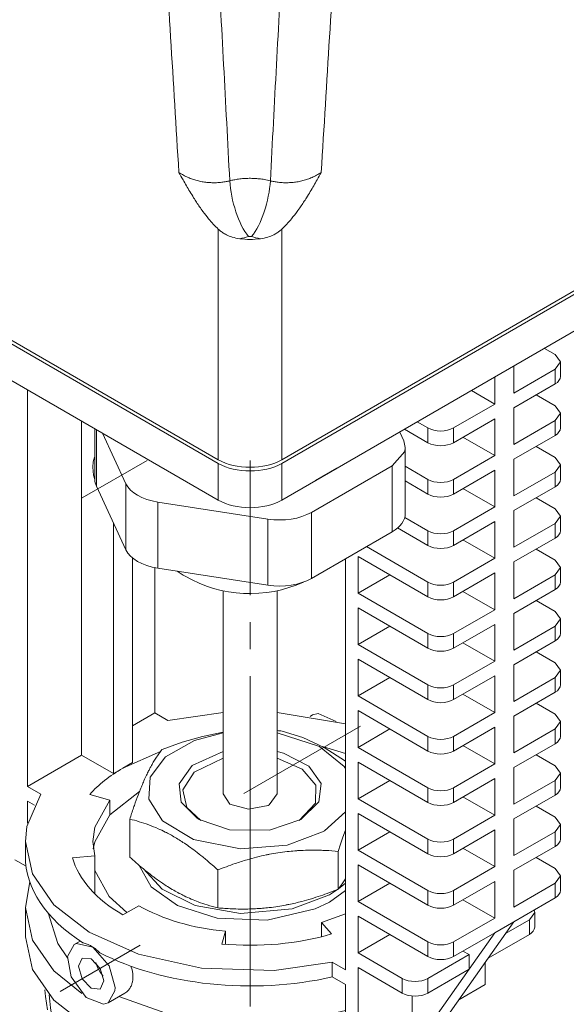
# Model space of a CAD drawing. Header units: millimetres. Extents: x 0 to 594, y 0 to 420.
# Tile 17 of 21: x 489 to 520, y 234 to 289. Entities that reach past the tile are written whole.
import ezdxf

# ---------------------------------------------------------------- set-up
doc = ezdxf.new("R2010")
doc.units = ezdxf.units.MM
doc.linetypes.add('K5LT_AXLED', pattern=[12, 7.5, -1.5, 1.5, -1.5])
doc.linetypes.add('K5LT_THIN', pattern=[0])
doc.layers.add('Системный слой (1)', color=7, linetype='Continuous', true_color=0x6c6c6c)

# ---------------------------------------------------------------- blocks, each defined once
blk = doc.blocks.new('U46')
at = {"layer": 'Системный слой (1)', "color": 7, "linetype": 'K5LT_THIN', "lineweight": 18, "true_color": 0xffffff}
for p, q in [((510.886, 265.323), (510.801, 265.697)), ((510.154, 264.303), (510.854, 265.094)), ((510.854, 265.094), (510.886, 265.323))]:
    blk.add_line(p, q, dxfattribs=at)
blk = doc.blocks.new('U47')
at = {"layer": 'Системный слой (1)', "color": 7, "linetype": 'K5LT_THIN', "lineweight": 18, "true_color": 0xffffff}
for p, q in [((495.686, 236.267), (495.627, 236.474)), ((495.722, 236.067), (495.686, 236.267)), ((495.734, 235.871), (495.722, 236.067))]:
    blk.add_line(p, q, dxfattribs=at)
blk = doc.blocks.new('U50')
at = {"layer": 'Системный слой (1)', "color": 7, "linetype": 'K5LT_THIN', "lineweight": 18, "true_color": 0xffffff}
for p, q in [((489.999, 241.165), (489.752, 239.736)), ((489.752, 239.736), (490.149, 237.93)), ((490.149, 237.93), (491.334, 236.221)), ((491.334, 236.221), (492.897, 234.949))]:
    blk.add_line(p, q, dxfattribs=at)
blk = doc.blocks.new('U54')
at = {"layer": 'Системный слой (1)', "color": 7, "linetype": 'K5LT_THIN', "lineweight": 18, "true_color": 0xffffff}
for p, q in [((494.96, 234.79), (497.831, 233.764)), ((505.298, 233.484), (507.555, 234.008)), ((497.831, 233.764), (501.4, 233.26)), ((501.4, 233.26), (505.298, 233.484))]:
    blk.add_line(p, q, dxfattribs=at)
blk = doc.blocks.new('U55')
at = {"layer": 'Системный слой (1)', "color": 7, "linetype": 'K5LT_THIN', "lineweight": 18, "true_color": 0xffffff}
for p, q in [((491.014, 239.434), (491.549, 237.734)), ((491.549, 237.734), (492.091, 236.948))]:
    blk.add_line(p, q, dxfattribs=at)
blk = doc.blocks.new('U56')
at = {"layer": 'Системный слой (1)', "color": 7, "linetype": 'K5LT_THIN', "lineweight": 18, "true_color": 0xffffff}
for p, q in [((519.515, 261.504), (519.222, 261.912)), ((519.222, 261.096), (519.515, 261.504))]:
    blk.add_line(p, q, dxfattribs=at)
blk = doc.blocks.new('U57')
at = {"layer": 'Системный слой (1)', "color": 7, "linetype": 'K5LT_THIN', "lineweight": 18, "true_color": 0xffffff}
for p, q in [((506.037, 250.53), (505.734, 250.444)), ((507.041, 250.077), (506.037, 250.53))]:
    blk.add_line(p, q, dxfattribs=at)
blk = doc.blocks.new('U59')
at = {"layer": 'Системный слой (1)', "color": 7, "linetype": 'K5LT_THIN', "lineweight": 18, "true_color": 0xffffff}
for p, q in [((515.333, 235.45), (513.871, 234.606)), ((511.974, 233.51), (508.262, 231.367))]:
    blk.add_line(p, q, dxfattribs=at)
blk = doc.blocks.new('U60')
at = {"layer": 'Системный слой (1)', "color": 7, "linetype": 'K5LT_THIN', "lineweight": 18, "true_color": 0xffffff}
for p, q in [((519.515, 270.077), (519.222, 270.486)), ((519.222, 269.669), (519.515, 270.077))]:
    blk.add_line(p, q, dxfattribs=at)
blk = doc.blocks.new('U61')
at = {"layer": 'Системный слой (1)', "color": 7, "linetype": 'K5LT_THIN', "lineweight": 18, "true_color": 0xffffff}
for p, q in [((519.515, 252.931), (519.222, 253.339)), ((519.222, 252.523), (519.515, 252.931))]:
    blk.add_line(p, q, dxfattribs=at)
blk = doc.blocks.new('U62')
at = {"layer": 'Системный слой (1)', "color": 7, "linetype": 'K5LT_THIN', "lineweight": 18, "true_color": 0xffffff}
for p, q in [((519.515, 258.646), (519.222, 259.055)), ((519.222, 258.238), (519.515, 258.646))]:
    blk.add_line(p, q, dxfattribs=at)
blk = doc.blocks.new('U64')
at = {"layer": 'Системный слой (1)', "color": 7, "linetype": 'K5LT_THIN', "lineweight": 18, "true_color": 0xffffff}
for p, q in [((493.524, 264.521), (493.496, 264.223)), ((493.561, 264.658), (493.524, 264.521)), ((493.585, 264.722), (493.561, 264.658)), ((493.598, 264.753), (493.585, 264.722)), ((493.606, 264.768), (493.598, 264.753)), ((493.609, 264.776), (493.606, 264.768)), ((493.611, 264.78), (493.609, 264.776)), ((493.613, 264.784), (493.611, 264.78)), ((493.614, 264.786), (493.613, 264.785)), ((493.613, 264.785), (493.613, 264.784)), ((493.615, 264.787), (493.614, 264.786)), ((493.616, 264.789), (493.615, 264.787)), ((493.617, 264.792), (493.616, 264.789)), ((493.496, 264.223), (493.551, 263.78)), ((493.551, 263.78), (493.617, 263.548))]:
    blk.add_line(p, q, dxfattribs=at)
blk = doc.blocks.new('U67')
at = {"layer": 'Системный слой (1)', "color": 7, "linetype": 'K5LT_THIN', "lineweight": 18, "true_color": 0xffffff}
for p, q in [((492.913, 236.928), (492.706, 236.47)), ((493.413, 236.878), (492.913, 236.928)), ((493.913, 236.351), (493.413, 236.878)), ((492.706, 236.47), (492.913, 235.773)), ((494.12, 235.654), (493.913, 236.351)), ((492.913, 235.773), (493.413, 235.245)), ((493.913, 235.196), (494.12, 235.654)), ((493.413, 235.245), (493.913, 235.196))]:
    blk.add_line(p, q, dxfattribs=at)
blk = doc.blocks.new('U68')
at = {"layer": 'Системный слой (1)', "color": 7, "linetype": 'K5LT_THIN', "lineweight": 18, "true_color": 0xffffff}
for p, q in [((519.515, 244.358), (519.222, 244.766)), ((519.222, 243.95), (519.515, 244.358))]:
    blk.add_line(p, q, dxfattribs=at)
blk = doc.blocks.new('U69')
at = {"layer": 'Системный слой (1)', "color": 7, "linetype": 'K5LT_THIN', "lineweight": 18, "true_color": 0xffffff}
for p, q in [((519.515, 264.362), (519.222, 264.77)), ((519.222, 263.954), (519.515, 264.362))]:
    blk.add_line(p, q, dxfattribs=at)
blk = doc.blocks.new('U70')
at = {"layer": 'Системный слой (1)', "color": 7, "linetype": 'K5LT_THIN', "lineweight": 18, "true_color": 0xffffff}
for p, q in [((519.515, 241.5), (519.222, 241.908)), ((519.222, 241.092), (519.515, 241.5))]:
    blk.add_line(p, q, dxfattribs=at)
blk = doc.blocks.new('U72')
at = {"layer": 'Системный слой (1)', "color": 7, "linetype": 'K5LT_THIN', "lineweight": 18, "true_color": 0xffffff}
for p, q in [((519.515, 250.073), (519.222, 250.482)), ((519.222, 249.665), (519.515, 250.073))]:
    blk.add_line(p, q, dxfattribs=at)
blk = doc.blocks.new('U73')
at = {"layer": 'Системный слой (1)', "color": 7, "linetype": 'K5LT_THIN', "lineweight": 18, "true_color": 0xffffff}
for p, q in [((519.515, 255.789), (519.222, 256.197)), ((519.222, 255.38), (519.515, 255.789))]:
    blk.add_line(p, q, dxfattribs=at)
blk = doc.blocks.new('U79')
at = {"layer": 'Системный слой (1)', "color": 7, "linetype": 'K5LT_THIN', "lineweight": 18, "true_color": 0xffffff}
for p, q in [((517.793, 239.059), (518.086, 239.467)), ((518.086, 239.467), (518.058, 239.603))]:
    blk.add_line(p, q, dxfattribs=at)
blk = doc.blocks.new('U80')
at = {"layer": 'Системный слой (1)', "color": 7, "linetype": 'K5LT_THIN', "lineweight": 18, "true_color": 0xffffff}
for p, q in [((500.752, 250.575), (497.686, 250.129)), ((503.87, 250.567), (503.752, 250.575)), ((507.555, 249.946), (503.87, 250.567))]:
    blk.add_line(p, q, dxfattribs=at)
blk = doc.blocks.new('U83')
at = {"layer": 'Системный слой (1)', "color": 7, "linetype": 'K5LT_THIN', "lineweight": 18, "true_color": 0xffffff}
for p, q in [((493.663, 236.681), (493.759, 236.403)), ((493.759, 236.403), (493.904, 236.14)), ((493.904, 236.14), (494.087, 235.918))]:
    blk.add_line(p, q, dxfattribs=at)
blk = doc.blocks.new('U84')
at = {"layer": 'Системный слой (1)', "color": 7, "linetype": 'K5LT_THIN', "lineweight": 18, "true_color": 0xffffff}
for p, q in [((519.515, 247.216), (519.222, 247.624)), ((519.222, 246.807), (519.515, 247.216))]:
    blk.add_line(p, q, dxfattribs=at)
blk = doc.blocks.new('U85')
at = {"layer": 'Системный слой (1)', "color": 7, "linetype": 'K5LT_THIN', "lineweight": 18, "true_color": 0xffffff}
for p, q in [((492.475, 237.686), (492.099, 237.023)), ((492.587, 237.737), (492.475, 237.686)), ((493.496, 237.542), (492.587, 237.737)), ((494.407, 236.501), (493.496, 237.542)), ((492.099, 237.023), (492.296, 235.882)), ((494.739, 235.297), (494.407, 236.501)), ((492.296, 235.882), (493.128, 234.731)), ((494.35, 234.438), (494.727, 235.101)), ((494.727, 235.101), (494.739, 235.297)), ((493.128, 234.731), (494.106, 234.357)), ((494.106, 234.357), (494.35, 234.438))]:
    blk.add_line(p, q, dxfattribs=at)
blk = doc.blocks.new('U88')
at = {"layer": 'Системный слой (1)', "color": 7, "linetype": 'K5LT_THIN', "lineweight": 18, "true_color": 0xffffff}
for p, q in [((490.615, 246.046), (489.834, 244.238)), ((489.834, 244.238), (489.752, 243.41)), ((489.752, 243.41), (490.149, 241.604)), ((490.149, 241.604), (491.334, 239.896)), ((491.334, 239.896), (493.302, 238.372)), ((493.302, 238.372), (496.052, 237.144)), ((496.052, 237.144), (499.552, 236.364)), ((503.598, 236.236), (506.817, 236.692)), ((499.552, 236.364), (503.598, 236.236))]:
    blk.add_line(p, q, dxfattribs=at)
blk = doc.blocks.new('U90')
at = {"layer": 'Системный слой (1)', "color": 7, "linetype": 'K5LT_THIN', "lineweight": 18, "true_color": 0xffffff}
for p, q in [((519.515, 267.22), (519.222, 267.628)), ((519.222, 266.811), (519.515, 267.22))]:
    blk.add_line(p, q, dxfattribs=at)
blk = doc.blocks.new('U100')
at = {"layer": 'Системный слой (1)', "color": 7, "linetype": 'K5LT_THIN', "lineweight": 18, "true_color": 0xffffff}
for p, q in [((496.059, 242.104), (496.752, 240.88)), ((496.752, 240.88), (498.211, 239.841)), ((506.671, 240.042), (507.555, 240.685)), ((498.211, 239.841), (500.413, 239.145)), ((505.88, 239.656), (506.671, 240.042)), ((503.21, 239.028), (505.88, 239.656)), ((500.413, 239.145), (503.21, 239.028))]:
    blk.add_line(p, q, dxfattribs=at)
blk = doc.blocks.new('U101')
at = {"layer": 'Системный слой (1)', "color": 7, "linetype": 'K5LT_THIN', "lineweight": 18, "true_color": 0xffffff}
for p, q in [((507.151, 240.753), (507.284, 240.926)), ((507.284, 240.926), (507.419, 241.116)), ((507.419, 241.116), (507.555, 241.325))]:
    blk.add_line(p, q, dxfattribs=at)
blk = doc.blocks.new('U106')
at = {"layer": 'Системный слой (1)', "color": 7, "linetype": 'K5LT_THIN', "lineweight": 18, "true_color": 0xffffff}
for p, q in [((500.752, 248.048), (499.14, 247.273)), ((505.152, 247.437), (503.752, 248.048)), ((499.14, 247.273), (498.521, 246.286)), ((505.91, 246.539), (505.152, 247.437)), ((505.889, 245.538), (505.91, 246.539)), ((498.521, 246.286), (498.742, 245.301)), ((498.742, 245.301), (499.514, 244.584)), ((504.989, 244.584), (505.889, 245.538))]:
    blk.add_line(p, q, dxfattribs=at)
blk = doc.blocks.new('U111')
at = {"layer": 'Системный слой (1)', "color": 7, "linetype": 'K5LT_THIN', "lineweight": 18, "true_color": 0xffffff}
for p, q in [((500.752, 246.064), (501.134, 245.486)), ((503.312, 245.452), (503.752, 246.064)), ((501.134, 245.486), (502.169, 245.199)), ((502.169, 245.199), (503.252, 245.419)), ((503.252, 245.419), (503.312, 245.452))]:
    blk.add_line(p, q, dxfattribs=at)
blk = doc.blocks.new('U113')
at = {"layer": 'Системный слой (1)', "color": 7, "linetype": 'K5LT_THIN', "lineweight": 18, "true_color": 0xffffff}
for p, q in [((504.045, 249.553), (505.197, 249.196)), ((505.197, 249.196), (506.375, 248.644)), ((506.375, 248.644), (507.555, 247.877))]:
    blk.add_line(p, q, dxfattribs=at)
blk = doc.blocks.new('U114')
at = {"layer": 'Системный слой (1)', "color": 7, "linetype": 'K5LT_THIN', "lineweight": 18, "true_color": 0xffffff}
for p, q in [((500.752, 248.409), (499.027, 247.635)), ((504.108, 248.314), (503.752, 248.409)), ((505.525, 247.595), (504.108, 248.314)), ((499.027, 247.635), (498.3, 246.625)), ((506.199, 246.643), (505.525, 247.595)), ((498.3, 246.625), (498.423, 245.599)), ((506.084, 245.607), (506.199, 246.643)), ((498.423, 245.599), (499.318, 244.698)), ((505.08, 244.635), (506.084, 245.607)), ((499.318, 244.698), (499.423, 244.635)), ((499.423, 244.635), (501.106, 244.056)), ((503.342, 244.046), (505.08, 244.635)), ((501.106, 244.056), (503.342, 244.046))]:
    blk.add_line(p, q, dxfattribs=at)
blk = doc.blocks.new('U117')
at = {"layer": 'Системный слой (1)', "color": 7, "linetype": 'K5LT_THIN', "lineweight": 18, "true_color": 0xffffff}
for p, q in [((496.299, 241.903), (497.365, 240.752)), ((507.167, 240.774), (507.555, 241.093)), ((497.365, 240.752), (499.19, 239.856)), ((504.594, 239.657), (506.671, 240.451)), ((506.671, 240.451), (507.124, 240.742)), ((499.19, 239.856), (501.721, 239.407)), ((501.721, 239.407), (504.594, 239.657))]:
    blk.add_line(p, q, dxfattribs=at)
blk = doc.blocks.new('U118')
at = {"layer": 'Системный слой (1)', "color": 7, "linetype": 'K5LT_THIN', "lineweight": 18, "true_color": 0xffffff}
for p, q in [((498.468, 248.926), (499.604, 249.253)), ((499.604, 249.253), (500.752, 249.481)), ((497.353, 248.518), (498.468, 248.926))]:
    blk.add_line(p, q, dxfattribs=at)
blk.add_arc((502.455, 231.769), 17.855, 84.8902, 85.8341, dxfattribs=at)
blk = doc.blocks.new('U119')
at = {"layer": 'Системный слой (1)', "color": 7, "linetype": 'K5LT_THIN', "lineweight": 18, "true_color": 0xffffff}
for p, q in [((499.16, 249.033), (500.752, 249.443)), ((503.752, 249.443), (506.11, 248.69)), ((497.546, 248.126), (499.16, 249.033)), ((506.11, 248.69), (507.483, 247.574)), ((496.692, 246.993), (497.546, 248.126)), ((507.483, 247.574), (507.555, 247.474)), ((496.619, 245.763), (496.692, 246.993)), ((497.386, 244.554), (496.619, 245.763)), ((507.555, 245.062), (506.388, 244.004)), ((499.103, 243.525), (497.386, 244.554)), ((506.282, 243.941), (504.317, 243.201)), ((506.388, 244.004), (506.282, 243.941)), ((501.715, 242.992), (499.103, 243.525)), ((504.317, 243.201), (501.715, 242.992))]:
    blk.add_line(p, q, dxfattribs=at)
blk = doc.blocks.new('U121')
at = {"layer": 'Системный слой (1)', "color": 7, "linetype": 'K5LT_THIN', "lineweight": 18, "true_color": 0xffffff}
for p, q in [((507.419, 243.654), (507.284, 243.263)), ((507.555, 244.031), (507.419, 243.654)), ((507.284, 243.263), (507.151, 242.861))]:
    blk.add_line(p, q, dxfattribs=at)
blk = doc.blocks.new('U136')
at = {"layer": 'Системный слой (1)', "color": 7, "linetype": 'K5LT_THIN', "lineweight": 18, "true_color": 0xffffff}
for p, q in [((489.752, 238.103), (490.149, 236.297)), ((490.149, 236.297), (491.334, 234.588)), ((491.334, 234.588), (493.302, 233.065)), ((493.302, 233.065), (496.052, 231.836)), ((496.052, 231.836), (499.552, 231.057)), ((507.564, 231.571), (507.797, 231.635)), ((503.598, 230.928), (507.564, 231.571)), ((499.552, 231.057), (503.598, 230.928))]:
    blk.add_line(p, q, dxfattribs=at)
blk = doc.blocks.new('U142')
at = {"layer": 'Системный слой (1)', "color": 7, "linetype": 'K5LT_THIN', "lineweight": 18, "true_color": 0xffffff}
for p, q in [((494.455, 245.704), (493.61, 244.203)), ((493.61, 244.203), (493.502, 243.41)), ((493.502, 243.41), (493.609, 242.62))]:
    blk.add_line(p, q, dxfattribs=at)
blk = doc.blocks.new('U151')
at = {"layer": 'Системный слой (1)', "color": 7, "linetype": 'K5LT_THIN', "lineweight": 18, "true_color": 0xffffff}
for p, q in [((494.455, 244.887), (493.61, 243.386)), ((493.61, 243.386), (493.53, 243.002))]:
    blk.add_line(p, q, dxfattribs=at)
blk = doc.blocks.new('U191')
at = {"layer": 'Системный слой (1)', "color": 7, "linetype": 'K5LT_THIN', "lineweight": 18, "true_color": 0xffffff}
for p, q in [((493.609, 241.804), (494.414, 240.348)), ((494.414, 240.348), (495.398, 239.453))]:
    blk.add_line(p, q, dxfattribs=at)
blk = doc.blocks.new('U196')
at = {"layer": 'Системный слой (1)', "color": 7, "linetype": 'K5LT_THIN', "lineweight": 18, "true_color": 0xffffff}
for p, q in [((491.067, 234.881), (491.105, 234.523)), ((491.105, 234.523), (491.152, 234.165)), ((491.152, 234.165), (491.207, 233.807))]:
    blk.add_line(p, q, dxfattribs=at)
blk = doc.blocks.new('U198')
at = {"layer": 'Системный слой (1)', "color": 7, "linetype": 'K5LT_THIN', "lineweight": 18, "true_color": 0xffffff}
for p, q in [((490.842, 235.155), (490.878, 234.789)), ((490.878, 234.789), (490.923, 234.421)), ((490.923, 234.421), (490.978, 234.053))]:
    blk.add_line(p, q, dxfattribs=at)

msp = doc.modelspace()

# ---------------------------------------------------------------- linework, layer by layer
at = {"layer": 'Системный слой (1)', "color": 7, "linetype": 'K5LT_THIN', "lineweight": 18, "true_color": 0xffffff}
for p, q in [((500.4849, 264.6387), (459.8241, 288.1142)), ((500.4849, 264.4346), (459.8241, 287.9101)), ((500.4849, 262.3934), (459.8241, 285.8689)), ((500.4849, 264.6387), (500.4849, 277.4609)), ((504.0183, 264.6387), (504.0183, 277.4609)), ((520.4697, 274.137), (504.0183, 264.6387)), ((520.4697, 273.9328), (504.0183, 264.4346)), ((520.4697, 271.8916), (504.0183, 262.3934)), ((519.2222, 270.4857), (518.6284, 270.8285)), ((519.5151, 269.2609), (519.5151, 270.0774)), ((516.9241, 268.3424), (516.9241, 269.8445)), ((519.2222, 269.6692), (516.9241, 268.3424)), ((519.2222, 268.8527), (519.2222, 269.6692)), ((515.8634, 267.73), (515.8634, 269.2321)), ((519.2222, 268.8527), (516.9241, 267.5259)), ((489.8772, 268.5177), (489.8772, 246.4723)), ((515.8634, 267.73), (514.5625, 268.4811)), ((519.2222, 267.6279), (518.1615, 268.2403)), ((515.8634, 267.73), (513.5653, 266.4032)), ((516.9241, 265.4846), (516.9241, 267.5259)), ((519.5151, 266.4032), (519.5151, 267.2197)), ((492.8824, 248.2074), (492.8824, 266.7827)), ((512.1511, 266.4032), (511.5573, 266.746)), ((515.8634, 266.9135), (513.5653, 265.5867)), ((515.8634, 264.8723), (515.8634, 266.9135)), ((519.2222, 266.8114), (516.9241, 265.4846)), ((519.2222, 265.9949), (519.2222, 266.8114)), ((493.6171, 266.3585), (493.6171, 263.5471)), ((493.7023, 266.3093), (493.7023, 263.1735)), ((494.0437, 266.1122), (495.3461, 263.306)), ((510.8009, 265.6969), (510.5767, 266.1799)), ((510.8502, 266.3378), (512.1511, 265.5867)), ((512.1511, 265.5867), (512.1511, 266.4032)), ((513.5653, 265.5867), (513.5653, 266.4032)), ((515.8634, 264.8723), (514.0956, 265.8929)), ((519.2222, 265.9949), (516.9241, 264.6681)), ((510.8861, 265.3233), (510.8861, 261.6491)), ((519.2222, 264.7702), (518.1615, 265.3826)), ((493.6171, 263.6903), (493.6171, 264.5359)), ((515.8634, 264.8723), (513.5653, 263.5455)), ((516.9241, 262.6269), (516.9241, 264.6681)), ((500.4849, 264.4346), (500.4849, 262.3934)), ((504.0183, 264.4346), (504.0183, 262.3934)), ((505.6631, 261.71), (510.1538, 264.3027)), ((507.0883, 264.1659), (505.9001, 263.4798)), ((510.1538, 264.3027), (510.1538, 260.6285)), ((512.1511, 263.5455), (510.8861, 264.2758)), ((515.8634, 264.0558), (513.5653, 262.729)), ((515.8634, 262.0145), (515.8634, 264.0558)), ((519.2222, 263.9537), (516.9241, 262.6269)), ((519.2222, 263.1372), (519.2222, 263.9537)), ((519.5151, 263.5455), (519.5151, 264.3619)), ((510.8861, 263.4593), (512.1511, 262.729)), ((512.1511, 262.729), (512.1511, 263.5455)), ((513.5653, 262.729), (513.5653, 263.5455)), ((495.3461, 259.6318), (493.7023, 263.1735)), ((495.3461, 263.306), (495.3461, 259.6318)), ((515.8634, 262.0145), (514.0956, 263.0351)), ((519.2222, 263.1372), (516.9241, 261.8104)), ((497.1138, 262.2854), (503.2483, 261.3364)), ((497.1138, 262.2854), (497.1138, 258.6112)), ((519.2222, 261.9125), (518.1615, 262.5248)), ((515.8634, 262.0145), (513.5653, 260.6877)), ((516.9241, 259.7692), (516.9241, 261.8104)), ((503.2483, 261.3364), (503.2483, 257.6622)), ((505.6631, 261.71), (505.6631, 258.0358)), ((512.1511, 260.6877), (510.8582, 261.4342)), ((515.8634, 261.198), (513.5653, 259.8712)), ((515.8634, 259.1568), (515.8634, 261.198)), ((519.5151, 260.6877), (519.5151, 261.5042)), ((494.6502, 261.1312), (494.6502, 247.1867)), ((510.1538, 260.6285), (505.6631, 258.0358)), ((510.4631, 260.8458), (512.1511, 259.8712)), ((512.1511, 259.8712), (512.1511, 260.6877)), ((513.5653, 259.8712), (513.5653, 260.6877)), ((519.2222, 261.096), (516.9241, 259.7692)), ((519.2222, 260.2795), (519.2222, 261.096)), ((515.8634, 259.1568), (514.0956, 260.1774)), ((519.2222, 260.2795), (516.9241, 258.9527)), ((512.1511, 257.83), (508.7289, 259.8058)), ((519.2222, 259.0547), (518.1615, 259.6671)), ((495.7109, 259.1793), (495.7109, 247.7991)), ((507.5549, 259.128), (507.5549, 236.2661)), ((508.262, 259.2588), (512.1511, 257.0135)), ((508.262, 257.2176), (508.262, 259.2588)), ((515.8634, 259.1568), (513.5653, 257.83)), ((496.9483, 258.6404), (496.9483, 250.5548)), ((503.2483, 257.6622), (497.1138, 258.6112)), ((516.9241, 256.9114), (516.9241, 258.9527)), ((519.5151, 257.83), (519.5151, 258.6465)), ((510.0298, 258.2382), (508.262, 257.2176)), ((515.8634, 258.3403), (513.5653, 257.0135)), ((515.8634, 256.299), (515.8634, 258.3403)), ((519.2222, 258.2382), (516.9241, 256.9114)), ((519.2222, 257.4217), (519.2222, 258.2382)), ((500.7516, 246.0641), (500.7516, 257.3504)), ((503.7516, 246.0641), (503.7516, 257.3504)), ((512.1511, 257.0135), (512.1511, 257.83)), ((513.5653, 257.0135), (513.5653, 257.83)), ((519.2222, 257.4217), (516.9241, 256.0949)), ((512.1511, 254.9722), (508.262, 257.2176)), ((515.8634, 256.299), (514.0956, 257.3197)), ((519.2222, 256.197), (518.1615, 256.8094)), ((508.262, 256.4011), (512.1511, 254.1557)), ((508.262, 254.3599), (508.262, 256.4011)), ((515.8634, 256.299), (513.5653, 254.9722)), ((516.9241, 254.0537), (516.9241, 256.0949)), ((519.5151, 254.9722), (519.5151, 255.7887)), ((510.0298, 255.3805), (508.262, 254.3599)), ((515.8634, 255.4825), (513.5653, 254.1557)), ((515.8634, 253.4413), (515.8634, 255.4825)), ((519.2222, 255.3805), (516.9241, 254.0537)), ((519.2222, 254.564), (519.2222, 255.3805)), ((512.1511, 254.1557), (512.1511, 254.9722)), ((513.5653, 254.1557), (513.5653, 254.9722)), ((512.1511, 252.1145), (508.262, 254.3599)), ((515.8634, 253.4413), (514.0956, 254.4619)), ((519.2222, 254.564), (516.9241, 253.2372)), ((508.262, 251.5021), (508.262, 253.5434)), ((508.262, 253.5434), (512.1511, 251.298)), ((519.2222, 253.3392), (518.1615, 253.9516)), ((515.8634, 253.4413), (513.5653, 252.1145)), ((516.9241, 251.1959), (516.9241, 253.2372)), ((510.0298, 252.5227), (508.262, 251.5021)), ((515.8634, 252.6248), (513.5653, 251.298)), ((515.8634, 250.5836), (515.8634, 252.6248)), ((519.2222, 252.5227), (516.9241, 251.1959)), ((519.2222, 251.7063), (519.2222, 252.5227)), ((519.5151, 252.1145), (519.5151, 252.931)), ((512.1511, 251.298), (512.1511, 252.1145)), ((513.5653, 251.298), (513.5653, 252.1145)), ((512.1511, 249.2568), (508.262, 251.5021)), ((515.8634, 250.5836), (514.0956, 251.6042)), ((519.2222, 251.7063), (516.9241, 250.3794)), ((519.2222, 250.4815), (518.1615, 251.0939)), ((495.7109, 249.8404), (496.9483, 250.5548)), ((496.9483, 250.5548), (497.6862, 250.1288)), ((505.7335, 250.4435), (505.5961, 250.3642)), ((508.262, 250.6856), (512.1511, 248.4403)), ((508.262, 248.6444), (508.262, 250.6856)), ((515.8634, 250.5836), (513.5653, 249.2568)), ((516.9241, 248.3382), (516.9241, 250.3794)), ((515.8634, 249.7671), (513.5653, 248.4403)), ((515.8634, 247.7258), (515.8634, 249.7671)), ((519.5151, 249.2568), (519.5151, 250.0733)), ((510.0298, 249.665), (508.262, 248.6444)), ((512.1511, 248.4403), (512.1511, 249.2568)), ((513.5653, 248.4403), (513.5653, 249.2568)), ((519.2222, 249.665), (516.9241, 248.3382)), ((519.2222, 248.8485), (519.2222, 249.665)), ((507.5549, 248.3052), (506.2854, 248.6934)), ((512.1511, 246.399), (508.262, 248.6444)), ((515.8634, 247.7258), (514.0956, 248.7465)), ((519.2222, 248.8485), (516.9241, 247.5217)), ((489.8772, 246.4723), (492.8824, 248.2074)), ((494.6502, 247.1867), (492.8824, 248.2074)), ((497.2745, 248.418), (495.1805, 247.4929)), ((519.2222, 247.6238), (518.1615, 248.2361)), ((495.1805, 247.4929), (494.6502, 247.1867)), ((495.7109, 247.7991), (495.1805, 247.4929)), ((508.262, 247.8279), (512.1511, 245.5825)), ((508.262, 245.7867), (508.262, 247.8279)), ((515.8634, 247.7258), (513.5653, 246.399)), ((516.9241, 245.4805), (516.9241, 247.5217)), ((519.5151, 246.399), (519.5151, 247.2155)), ((489.8772, 246.4723), (490.6151, 246.0463)), ((510.0298, 246.8073), (508.262, 245.7867)), ((512.1511, 245.5825), (512.1511, 246.399)), ((515.8634, 246.9093), (513.5653, 245.5825)), ((513.5653, 245.5825), (513.5653, 246.399)), ((515.8634, 244.8681), (515.8634, 246.9093)), ((519.2222, 246.8073), (516.9241, 245.4805)), ((519.2222, 245.9908), (519.2222, 246.8073)), ((493.3415, 246.0316), (494.4553, 245.7039)), ((496.1019, 246.1876), (494.4553, 244.8874)), ((515.8634, 244.8681), (514.0956, 245.8887)), ((519.2222, 245.9908), (516.9241, 244.664)), ((490.2549, 245.4377), (489.8772, 245.6558)), ((489.8772, 245.6558), (489.8772, 244.4311)), ((494.4553, 244.8874), (494.4553, 245.7039)), ((512.1511, 243.5413), (508.262, 245.7867)), ((519.2222, 244.766), (518.1615, 245.3784)), ((508.262, 242.9289), (508.262, 244.9702)), ((508.262, 244.9702), (512.1511, 242.7248)), ((515.8634, 244.8681), (513.5653, 243.5413)), ((495.5595, 242.5459), (495.5595, 244.6539)), ((516.9241, 242.6227), (516.9241, 244.664)), ((519.5151, 243.5413), (519.5151, 244.3578)), ((510.0298, 243.9495), (508.262, 242.9289)), ((515.8634, 244.0516), (513.5653, 242.7248)), ((515.8634, 242.0104), (515.8634, 244.0516)), ((519.2222, 243.9495), (516.9241, 242.6227)), ((519.2222, 243.133), (519.2222, 243.9495)), ((489.7516, 242.5939), (489.7516, 243.4104)), ((512.1511, 242.7248), (512.1511, 243.5413)), ((513.5653, 242.7248), (513.5653, 243.5413)), ((519.2222, 243.133), (516.9241, 241.8062)), ((493.6093, 242.6202), (492.3747, 242.5073)), ((493.6093, 241.8037), (493.6093, 242.6202)), ((507.1506, 240.7527), (507.1506, 242.8608)), ((512.1511, 240.6835), (508.262, 242.9289)), ((515.8634, 242.0104), (514.0956, 243.031)), ((489.7895, 242.0322), (489.1701, 242.3898)), ((508.262, 240.0712), (508.262, 242.1124)), ((508.262, 242.1124), (512.1511, 239.8671)), ((515.8634, 242.0104), (513.5653, 240.6835)), ((519.2222, 241.9083), (518.1615, 242.5207)), ((493.6093, 241.8037), (493.6093, 240.5058)), ((500.4585, 239.7175), (500.4585, 241.8255)), ((516.9241, 239.765), (516.9241, 241.8062)), ((519.5151, 240.6835), (519.5151, 241.5)), ((510.0298, 241.0918), (508.262, 240.0712)), ((515.8634, 241.1939), (513.5653, 239.8671)), ((515.8634, 239.1526), (515.8634, 241.1939)), ((519.2222, 241.0918), (516.9241, 239.765)), ((519.2222, 240.2753), (519.2222, 241.0918)), ((512.1511, 239.8671), (512.1511, 240.6835)), ((513.5653, 239.8671), (513.5653, 240.6835)), ((495.1805, 239.328), (496.0644, 239.8383)), ((512.1511, 237.8258), (508.262, 240.0712)), ((515.8634, 239.1526), (514.0956, 240.1732)), ((519.2222, 240.2753), (516.9241, 238.9485)), ((489.7516, 238.1032), (489.7516, 239.7362)), ((506.224, 238.9092), (507.5549, 239.3923)), ((518.0862, 238.6508), (518.0862, 239.4673)), ((506.7915, 238.2662), (506.224, 238.9092)), ((506.224, 238.112), (506.224, 238.9092)), ((508.262, 237.2134), (508.262, 239.2547)), ((508.262, 239.2547), (512.1511, 237.0093)), ((515.8634, 239.1526), (513.5653, 237.8258)), ((516.9241, 238.9485), (515.4952, 236.9157)), ((516.9241, 238.9485), (515.8634, 238.3361)), ((517.7933, 239.059), (516.4611, 238.2899)), ((517.7933, 238.2425), (517.7933, 239.059)), ((500.8828, 238.4208), (500.6873, 237.708)), ((500.8828, 237.6913), (500.8828, 238.4208)), ((510.0298, 238.2341), (508.262, 237.2134)), ((515.8634, 238.3361), (513.5653, 237.0093)), ((514.4345, 236.3033), (515.8634, 238.3361)), ((517.7933, 238.2425), (515.4952, 236.9157)), ((492.7982, 237.8722), (492.4753, 237.6858)), ((512.1511, 237.0093), (512.1511, 237.8258)), ((513.5653, 237.0093), (513.5653, 237.8258)), ((510.7222, 235.793), (508.262, 237.2134)), ((514.4345, 237.1198), (512.1364, 235.793)), ((514.4345, 237.1198), (514.0956, 237.3155)), ((514.4345, 236.3033), (514.4345, 237.1198)), ((507.5549, 236.2661), (506.817, 236.6921)), ((506.817, 235.8756), (506.817, 236.6921)), ((515.4952, 236.9157), (513.3885, 233.9187)), ((515.3331, 235.4496), (515.3331, 236.6851)), ((508.262, 236.3969), (510.7222, 234.9765)), ((508.262, 231.3671), (508.262, 236.3969)), ((514.4345, 236.3033), (512.1364, 234.9765)), ((512.3279, 233.3063), (514.4345, 236.3033)), ((506.817, 235.8756), (507.5549, 235.4496)), ((507.5549, 235.4496), (507.5549, 232.5919)), ((510.7222, 234.9765), (510.7222, 235.793)), ((512.1364, 234.9765), (512.1364, 235.793)), ((495.2896, 234.9805), (494.3503, 234.4382)), ((511.2672, 233.9187), (511.2672, 234.8151))]:
    msp.add_line(p, q, dxfattribs=at)
at = {"layer": 'Системный слой (1)', "color": 30, "linetype": 'K5LT_AXLED', "lineweight": 18, "true_color": 0xff8000}
for p, q in [((492.9182, 262.5167), (496.5237, 264.5983)), ((502.2516, 264.5981), (502.2516, 243.6892)), ((508.4031, 249.8197), (501.6023, 245.8933)), ((502.2516, 245.5812), (502.2516, 240.5939)), ((502.2516, 241.7362), (502.2516, 189.5629)), ((496.14, 237.6365), (491.6807, 235.062))]:
    msp.add_line(p, q, dxfattribs=at)
at = {"layer": 'Системный слой (1)', "color": 7, "linetype": 'K5LT_THIN', "lineweight": 18, "true_color": 0xffffff}
for start, end in [(235.7277, 240.00163), (240.00163, 294.33118)]:
    msp.add_arc((502.2516, 264.4022), 7.2095, start, end, dxfattribs=at)
for centre, major_axis, ratio, start_param, end_param in [((502.1632, 279.0841), (0.6448, -2.4154), 0.3426568, 4.1660811, 5.6213635), ((502.34, 279.0841), (-0.6448, -2.4154), 0.3426568, 0.6618218, 2.1171042), ((502.2516, 278.3364), (-2.5, 0), 0.5780539, 1.3379714, 1.8036212), ((518.5151, 269.2609), (1, 0), 0.5773503, 5.4977871, 6.2831853), ((512.8582, 266.8114), (-1, 0), 0.5773503, 0.7853982, 2.3561945), ((518.5151, 266.4032), (1, 0), 0.5773503, 5.4977871, 6.2831853), ((512.8582, 265.9949), (1, 0), 0.5773503, 3.9269908, 5.4977871), ((502.2516, 265.6612), (-2.5, 0), 0.5780539, 0.7860072, 2.3555855), ((502.2516, 265.4571), (-2.5, 0), 0.5780539, 0.7860072, 2.3555855), ((496.1171, 263.5471), (-2.5, 0), 0.5773503, 0, 0.2617994), ((512.8582, 263.9537), (-1, 0), 0.5773503, 0.7853982, 2.3561945), ((518.5151, 263.5455), (1, 0), 0.5773503, 5.4977871, 6.2831853), ((497.7609, 263.6796), (-2.5, 0), 0.5773503, 0.2617994, 1.3089969), ((502.2516, 263.4159), (-2.5, 0), 0.5780539, 0.7860072, 2.3555855), ((512.8582, 263.1372), (1, 0), 0.5773503, 3.9269908, 5.4977871), ((503.8953, 262.7306), (2.5, 0), 0.5773503, 4.4505896, 5.4977871), ((508.3861, 261.6491), (2.5, 0), 0.5773503, 5.4977871, 6.2831853), ((512.8582, 261.096), (-1, 0), 0.5773503, 0.7853982, 2.3561945), ((518.5151, 260.6877), (1, 0), 0.5773503, 5.4977871, 6.2831853), ((497.7609, 260.0054), (2.5, 0), 0.5773503, 3.403392, 4.4505896), ((512.8582, 260.2795), (1, 0), 0.5773503, 3.9269908, 5.4977871), ((503.8953, 259.0564), (2.5, 0), 0.5773503, 4.4505896, 5.4977871), ((512.8582, 258.2382), (-1, 0), 0.5773503, 0.7853982, 2.3561945), ((518.5151, 257.83), (1, 0), 0.5773503, 5.4977871, 6.2831853), ((512.8582, 257.4217), (1, 0), 0.5773503, 3.9269908, 5.4977871), ((512.8582, 255.3805), (-1, 0), 0.5773503, 0.7853982, 2.3561945), ((518.5151, 254.9722), (1, 0), 0.5773503, 5.4977871, 6.2831853), ((512.8582, 254.564), (1, 0), 0.5773503, 3.9269908, 5.4977871), ((512.8582, 252.5227), (-1, 0), 0.5773503, 0.7853982, 2.3561945), ((518.5151, 252.1145), (1, 0), 0.5773503, 5.4977871, 6.2831853), ((512.8582, 251.7063), (1, 0), 0.5773503, 3.9269908, 5.4977871), ((512.8582, 249.665), (-1, 0), 0.5773503, 0.7853982, 2.3561945), ((518.5151, 249.2568), (1, 0), 0.5773503, 5.4977871, 6.2831853), ((512.8582, 248.8485), (1, 0), 0.5773503, 3.9269908, 5.4977871), ((502.2516, 243.4104), (-10, 0), 0.5773503, 5.4977871, 5.8119464), ((512.8582, 246.8073), (-1, 0), 0.5773503, 0.7853982, 2.3561945), ((518.5151, 246.399), (1, 0), 0.5773503, 5.4977871, 6.2831853), ((512.8582, 245.9908), (1, 0), 0.5773503, 3.9269908, 5.4977871), ((512.8582, 243.9495), (-1, 0), 0.5773503, 0.7853982, 2.3561945), ((518.5151, 243.5413), (1, 0), 0.5773503, 5.4977871, 6.2831853), ((502.2516, 242.5939), (-12.5, 0), 0.5773503, 0, 0.7315205), ((512.8582, 243.133), (1, 0), 0.5773503, 3.9269908, 5.4977871), ((502.2516, 243.4104), (-10, 0), 0.5773503, 0.1570796, 0.7853982), ((512.8582, 241.0918), (-1, 0), 0.5773503, 0.7853982, 2.3561945), ((518.5151, 240.6835), (1, 0), 0.5773503, 5.4977871, 6.2831853), ((502.2516, 243.4104), (-8.75, 0), 0.5773503, 0.7853982, 1.4137167), ((512.8582, 240.2753), (1, 0), 0.5773503, 3.9269908, 5.4977871), ((502.2516, 243.4104), (10, 0), 0.5773503, 4.5553093, 5.1836279), ((517.0862, 238.6508), (1, 0), 0.5773503, 5.4977871, 6.2831853), ((512.8582, 238.2341), (-1, 0), 0.5773503, 0.7853982, 2.3561945), ((502.2516, 242.5939), (12.5, 0), 0.5773503, 3.9808685, 5.0862703), ((512.8582, 237.4176), (1, 0), 0.5773503, 3.9269908, 5.4977871), ((511.4293, 236.2013), (-1, 0), 0.5773503, 0.7853982, 2.3561945), ((511.4293, 235.3848), (1, 0), 0.5773503, 3.9269908, 5.4977871)]:
    msp.add_ellipse(centre, major_axis=major_axis, ratio=ratio, start_param=start_param, end_param=end_param, dxfattribs=at)
for points, knots in [([(498.2906, 280.6196), (497.984, 285.6287), (497.3793, 295.5761), (496.4596, 310.8032), (495.8446, 321.0221), (495.5271, 326.303)], [0, 0, 0, 0, 1.9729548, 3.9188645, 6, 6, 6, 6]), ([(501.121, 280.1502), (500.898, 284.4468), (500.4632, 292.5149), (499.8177, 304.0964), (499.1892, 315.1673), (498.7699, 322.4659), (498.5517, 326.2477)], [0, 0, 0, 0, 1.9546326, 3.6728678, 5.2758578, 7, 7, 7, 7]), ([(503.3822, 280.1502), (503.6052, 284.4468), (504.04, 292.5149), (504.6855, 304.0964), (505.314, 315.1673), (505.7333, 322.4659), (505.9515, 326.2477)], [0, 0, 0, 0, 1.9546352, 3.6728722, 5.2758611, 7, 7, 7, 7]), ([(506.2126, 280.6196), (506.5193, 285.6287), (507.1239, 295.5761), (508.0436, 310.8032), (508.6586, 321.0221), (508.9761, 326.303)], [0, 0, 0, 0, 1.9729516, 3.9188548, 6, 6, 6, 6]), ([(500.4849, 277.4609), (500.3906, 277.5504), (500.2068, 277.7372), (499.9217, 278.0634), (499.6683, 278.3882), (499.3904, 278.7769), (499.1459, 279.149), (498.8394, 279.6494), (498.5666, 280.124), (498.3678, 280.4806), (498.2906, 280.6196)], [0, 0, 0, 0, 1.1794457, 2.3467921, 3.8012364, 4.7218172, 6.4130993, 7.5666918, 9.6577687, 11, 11, 11, 11]), ([(498.2906, 280.6196), (498.3726, 280.5616), (498.5365, 280.4595), (498.7928, 280.3343), (499.0463, 280.2361), (499.3072, 280.1576), (499.5784, 280.0982), (499.8547, 280.0591), (500.1261, 280.0405), (500.4028, 280.0414), (500.6675, 280.0623), (500.9105, 280.1002), (501.0551, 280.133), (501.121, 280.1502)], [0, 0, 0, 0, 1.5911139, 2.9777796, 4.2247046, 5.4983681, 6.8084759, 8.0635242, 9.3203126, 10.5240075, 11.8603992, 13.0040206, 14, 14, 14, 14]), ([(506.2126, 280.6196), (506.1306, 280.5616), (505.9667, 280.4595), (505.7104, 280.3343), (505.457, 280.2361), (505.196, 280.1576), (504.9248, 280.0982), (504.6485, 280.0591), (504.3771, 280.0405), (504.1004, 280.0414), (503.8357, 280.0623), (503.5927, 280.1002), (503.4481, 280.133), (503.3822, 280.1502)], [0, 0, 0, 0, 1.5911139, 2.9777796, 4.2247046, 5.4983681, 6.8084759, 8.0635242, 9.3203126, 10.5240075, 11.8603992, 13.0040206, 14, 14, 14, 14]), ([(504.0183, 277.4609), (504.1126, 277.5504), (504.2964, 277.7372), (504.5815, 278.0634), (504.8349, 278.3882), (505.1128, 278.7769), (505.3573, 279.149), (505.6638, 279.6494), (505.9367, 280.124), (506.1354, 280.4806), (506.2126, 280.6196)], [0, 0, 0, 0, 1.1794457, 2.3467921, 3.8012364, 4.7218172, 6.4130993, 7.5666918, 9.6577687, 11, 11, 11, 11]), ([(503.3822, 280.1502), (503.2758, 280.1774), (503.0714, 280.2209), (502.7721, 280.2624), (502.4888, 280.2844), (502.2075, 280.2902), (501.9089, 280.2787), (501.6175, 280.2489), (501.351, 280.2044), (501.1928, 280.1686), (501.121, 280.1502)], [0, 0, 0, 0, 1.6556697, 3.0884747, 4.357096, 5.6984882, 7.0677531, 8.5874953, 9.8832108, 11, 11, 11, 11]), ([(501.6748, 276.9302), (501.5326, 276.9497), (501.2755, 277.0047), (500.9648, 277.1268), (500.738, 277.2562), (500.5914, 277.3645), (500.5121, 277.435), (500.4849, 277.4609)], [0, 0, 0, 0, 2.5033975, 4.6220516, 6.0274336, 7.3022847, 8, 8, 8, 8]), ([(502.34, 277.0429), (502.3245, 277.047), (502.294, 277.0527), (502.2481, 277.0549), (502.2045, 277.0519), (502.1769, 277.0465), (502.1632, 277.0429)], [0, 0, 0, 0, 1.9666319, 3.6697933, 5.2597592, 7, 7, 7, 7]), ([(502.8284, 276.9302), (502.9706, 276.9497), (503.2277, 277.0047), (503.5384, 277.1268), (503.7652, 277.2562), (503.9118, 277.3645), (503.9911, 277.435), (504.0183, 277.4609)], [0, 0, 0, 0, 2.5033975, 4.6220516, 6.0274336, 7.3022847, 8, 8, 8, 8]), ([(495.5595, 244.6539), (495.6291, 244.8675), (495.7312, 245.1722), (495.9049, 245.667), (496.0497, 246.058), (496.2002, 246.4367), (496.3255, 246.7352), (496.4514, 247.0167), (496.5559, 247.2343), (496.6462, 247.413), (496.7422, 247.595), (496.8678, 247.8163), (497.0779, 248.1553), (497.2387, 248.3759), (497.3526, 248.5176)], [0, 0, 0, 0, 1.7929207, 2.6068945, 4.3966445, 5.4235888, 6.3505892, 7.4998304, 8.5331874, 8.9347975, 9.734458, 10.9154083, 12.0633878, 15, 15, 15, 15]), ([(500.4585, 241.8255), (500.2562, 242.0097), (499.9773, 242.2551), (499.5621, 242.5992), (499.2289, 242.8618), (498.8619, 243.1312), (498.535, 243.3543), (498.2332, 243.5461), (497.9483, 243.7141), (497.7138, 243.8419), (497.4455, 243.9797), (497.0927, 244.1464), (496.4294, 244.4143), (495.9052, 244.5696), (495.5595, 244.6539)], [0, 0, 0, 0, 1.9050228, 2.6068945, 3.8443326, 4.9685438, 5.9570695, 6.8132993, 7.7014294, 8.5331874, 8.9347975, 10.1327761, 11.7385471, 15, 15, 15, 15]), ([(507.1506, 242.8608), (506.9222, 242.8812), (506.585, 242.905), (506.0975, 242.9238), (505.7613, 242.928), (505.3655, 242.9232), (505.0495, 242.9105), (504.673, 242.8848), (504.2916, 242.8492), (503.822, 242.7868), (503.4318, 242.7187), (503.0351, 242.6388), (502.6188, 242.5424), (502.0388, 242.3837), (501.3163, 242.1537), (500.7751, 241.9518), (500.4585, 241.8255)], [0, 0, 0, 0, 1.7848048, 2.6182702, 3.7531846, 4.3569103, 5.6310164, 6.146734, 7.1973345, 8.4998078, 9.6709457, 10.1261038, 11.4820035, 12.8086149, 14.5218718, 17, 17, 17, 17]), ([(495.5595, 242.5459), (495.7935, 242.3328), (496.0963, 242.0677), (496.4979, 241.7392), (496.7117, 241.5712), (496.9426, 241.3968), (497.1506, 241.2456), (497.4, 241.0732), (497.6823, 240.8885), (497.993, 240.7005), (498.3028, 240.5291), (498.6278, 240.3639), (498.98, 240.2029), (499.407, 240.0321), (499.9007, 239.8643), (500.262, 239.7654), (500.4585, 239.7175)], [0, 0, 0, 0, 2.4980506, 3.2042087, 4.2063307, 4.7252102, 5.5994401, 6.3570455, 7.2944321, 8.4997372, 9.5411113, 10.4711811, 11.8376327, 13.1725637, 14.8992063, 17, 17, 17, 17]), ([(500.4585, 239.7175), (500.715, 239.6946), (501.128, 239.6663), (501.6296, 239.6521), (501.9859, 239.6511), (502.301, 239.6571), (502.6273, 239.6719), (502.9679, 239.6959), (503.3536, 239.7337), (503.7827, 239.7913), (504.1439, 239.8536), (504.467, 239.9174), (504.772, 239.9846), (505.1912, 240.0893), (505.8257, 240.2699), (506.4985, 240.4992), (506.9901, 240.6888), (507.1506, 240.7527)], [0, 0, 0, 0, 2.1229237, 3.3926916, 4.078653, 5.0031637, 5.9288189, 6.6934671, 7.7235163, 8.9997217, 10.1023531, 10.5939163, 11.5712176, 12.533964, 13.9474204, 16.6704329, 18, 18, 18, 18]), ([(493.9016, 237.2234), (493.8474, 237.2743), (493.7441, 237.3648), (493.5789, 237.4901), (493.4111, 237.5978), (493.2204, 237.695), (493.067, 237.7489), (492.9748, 237.7687), (492.9496, 237.7731)], [0, 0, 0, 0, 1.5367563, 2.8709244, 4.5112298, 6.1492464, 8.2089495, 9, 9, 9, 9]), ([(495.2896, 234.9805), (495.3248, 235.0008), (495.3786, 235.0377), (495.4491, 235.1003), (495.5062, 235.1619), (495.5613, 235.2356), (495.6106, 235.3189), (495.6519, 235.4089), (495.684, 235.5015), (495.7071, 235.5934), (495.7277, 235.714), (495.7337, 235.8074), (495.7337, 235.8711)], [0, 0, 0, 0, 1.6695746, 2.6713644, 3.833523, 5.0446824, 6.3082206, 7.5733079, 8.7701153, 9.8950158, 10.9393362, 13, 13, 13, 13])]:
    msp.add_open_spline(points, degree=3, knots=knots, dxfattribs=at)
for points in [[(501.6748, 276.9302), (501.8409, 276.9628), (502.004, 277.0004), (502.1632, 277.0429)], [(502.8284, 276.9302), (502.6623, 276.9628), (502.4992, 277.0004), (502.34, 277.0429)]]:
    msp.add_open_spline(points, degree=3, dxfattribs=at)

# ---------------------------------------------------------------- block references
at = {"layer": 'Системный слой (1)'}
for name in ['U60', 'U90', 'U46', 'U64', 'U69', 'U56', 'U62', 'U73', 'U61', 'U80', 'U57', 'U72', 'U119', 'U118', 'U113', 'U114', 'U106', 'U84', 'U88', 'U111', 'U142', 'U151', 'U68', 'U121', 'U100', 'U191', 'U117', 'U70', 'U50', 'U101', 'U55', 'U79', 'U136', 'U85', 'U67', 'U83', 'U47', 'U59', 'U198', 'U196', 'U54']:
    msp.add_blockref(name, (0, 0), dxfattribs=at)

doc.saveas('drawing.dxf')
